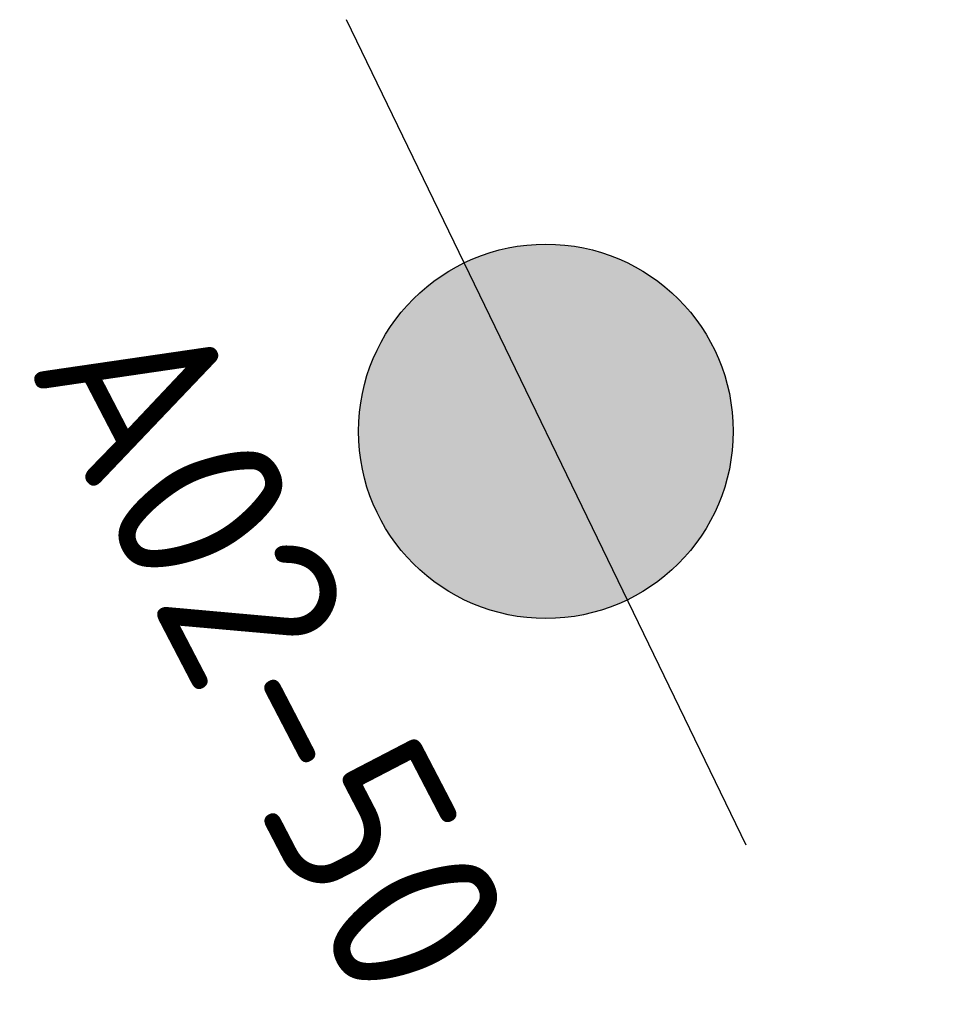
# Model space of a CAD drawing. Header units: metres. Extents: x 43144 to 46063, y 371355 to 373145.
# Tile 67 of 136: x 45574.23 to 45576.15, y 371967.72 to 371969.74. Entities that reach past the tile are written whole.
import ezdxf
from ezdxf.enums import TextEntityAlignment as Align

# ---------------------------------------------------------------- set-up
doc = ezdxf.new("R2010")
doc.units = ezdxf.units.M
doc.layers.add('B-XX-AL-T18 @ 0.2', color=250, linetype='Continuous', lineweight=18)
doc.layers.add('N-XX-VH-VERKEERSTEGEL-S', color=7, linetype='Continuous', lineweight=25)
doc.layers.get('0').off()
doc.styles.add('NLCS-ISO-T18', font='NLCS-ISO.ttf', dxfattribs={"height": 1.8})

# ---------------------------------------------------------------- blocks, each defined once
blk = doc.blocks.new('A$C14A06AF6')
at = {"true_color": 0xafd9aa}
h = blk.add_hatch(color=9, dxfattribs=at)
h.dxf.hatch_style = 1
edge = h.paths.add_edge_path()
edge.add_arc((0.6612, 0.6675), 0.3836, 0, 360)
at = {"lineweight": 30}
blk.add_line((1.3258, 0), (0, 1.3316), dxfattribs=at)
blk.add_circle((0.6612, 0.6675), 0.3836, dxfattribs=at)

msp = doc.modelspace()

# ---------------------------------------------------------------- block references
at = {"layer": 'N-XX-VH-VERKEERSTEGEL-S', "ltscale": 0.1, "rotation": 340.9674882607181}
msp.add_blockref('A$C14A06AF6', (45574.4602, 371968.4776), dxfattribs=at)

# ---------------------------------------------------------------- texts
at = {"layer": 'B-XX-AL-T18 @ 0.2', "color": 7, "style": 'NLCS-ISO-T18'}
msp.add_text('A02-50', height=0.36, rotation=297.4684, dxfattribs=at).set_placement((45574.5841, 371968.3639), align=Align.CENTER)

doc.saveas('drawing.dxf')
